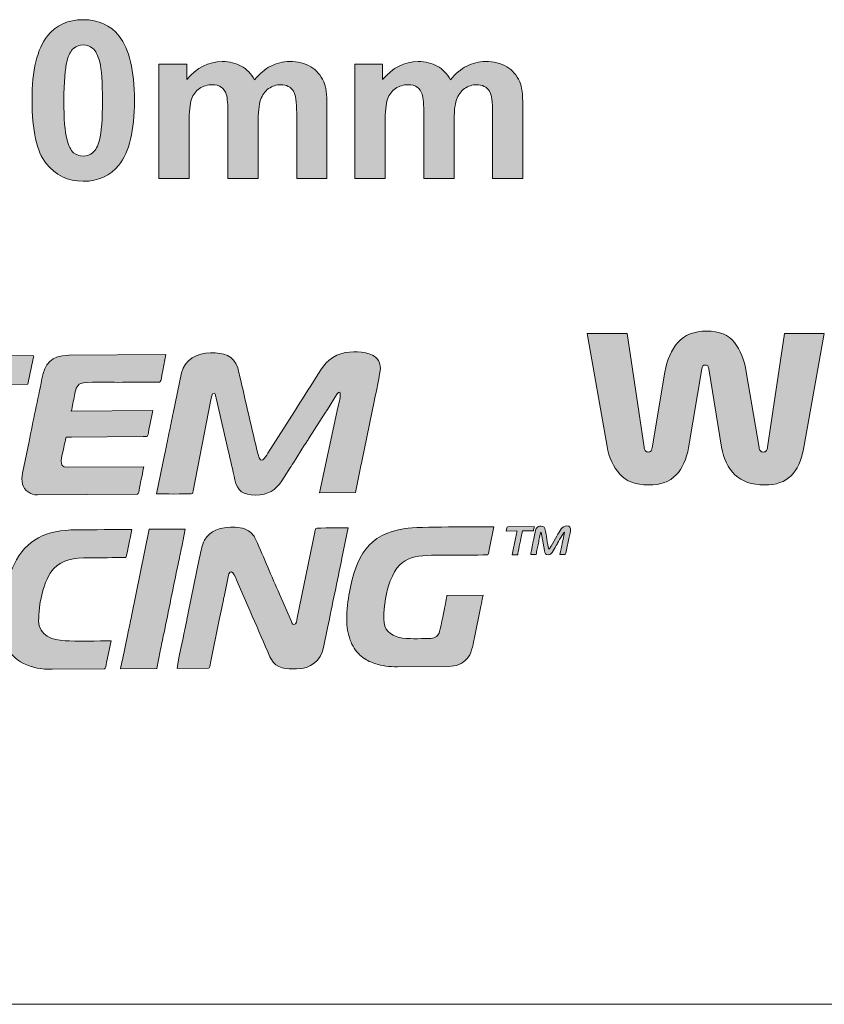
# Model space of a CAD drawing. Header units: millimetres. Extents: x 7 to 595, y -296 to -6.
# Tile 8 of 131: x 128 to 144, y -261 to -242. Entities that reach past the tile are written whole.
import ezdxf

# ---------------------------------------------------------------- set-up
doc = ezdxf.new("R2010")
doc.units = ezdxf.units.MM
doc.header["$MEASUREMENT"] = 0
doc.layers.add('Layer 1', color=7, linetype='Continuous', lineweight=0)

# ---------------------------------------------------------------- blocks, each defined once
blk = doc.blocks.new('Block_43')
at = {"layer": 'Layer 1', "color": 240, "lineweight": 0, "true_color": 0xed2224}
blk.add_open_spline([(188.435, -260.816), (188.435, -260.816), (115.738, -260.816), (115.738, -260.816)], degree=3, dxfattribs=at)
blk = doc.blocks.new('Block_42')
at = {"layer": 'Layer 1', "true_color": 0x010101, "transparency": 33554687}
h = blk.add_hatch(color=18, dxfattribs=at)
edge = h.paths.add_edge_path()
edge.add_spline(control_points=[(129.31, -242.387), (129.241, -242.387), (129.179, -242.41), (129.125, -242.455), (129.071, -242.5), (129.028, -242.58), (128.999, -242.696), (128.959, -242.847), (128.939, -243.101), (128.939, -243.457), (128.939, -243.814), (128.957, -244.059), (128.992, -244.192), (129.028, -244.326), (129.072, -244.414), (129.126, -244.459), (129.179, -244.503), (129.241, -244.525), (129.31, -244.525), (129.379, -244.525), (129.441, -244.503), (129.496, -244.457), (129.549, -244.413), (129.592, -244.333), (129.621, -244.216), (129.661, -244.067), (129.68, -243.814), (129.68, -243.457), (129.68, -243.101), (129.663, -242.856), (129.627, -242.723), (129.592, -242.589), (129.548, -242.5), (129.494, -242.455), (129.441, -242.41), (129.379, -242.387), (129.31, -242.387)], knot_values=[0, 0, 0, 0, 1, 1, 1, 2, 2, 2, 3, 3, 3, 4, 4, 4, 5, 5, 5, 6, 6, 6, 7, 7, 7, 8, 8, 8, 9, 9, 9, 10, 10, 10, 11, 11, 11, 12, 12, 12, 12], degree=3, periodic=0)
edge = h.paths.add_edge_path()
edge.add_spline(control_points=[(129.31, -241.905), (129.603, -241.905), (129.833, -242.01), (129.999, -242.22), (130.195, -242.469), (130.294, -242.881), (130.294, -243.457), (130.294, -244.032), (130.195, -244.445), (129.996, -244.697), (129.832, -244.904), (129.603, -245.008), (129.31, -245.008), (129.015, -245.008), (128.777, -244.894), (128.597, -244.667), (128.416, -244.44), (128.326, -244.034), (128.326, -243.451), (128.326, -242.879), (128.425, -242.467), (128.623, -242.216), (128.788, -242.008), (129.016, -241.905), (129.31, -241.905), (129.31, -241.905), (129.31, -241.905), (129.31, -241.905)], knot_values=[0, 0, 0, 0, 1, 1, 1, 2, 2, 2, 3, 3, 3, 4, 4, 4, 5, 5, 5, 6, 6, 6, 7, 7, 7, 8, 8, 8, 9, 9, 9, 9], degree=3, periodic=0)
h = blk.add_hatch(color=18, dxfattribs=at)
edge = h.paths.add_edge_path()
edge.add_spline(control_points=[(130.765, -242.756), (130.765, -242.756), (131.298, -242.756), (131.298, -242.756), (131.298, -242.756), (131.298, -243.056), (131.298, -243.056), (131.489, -242.825), (131.717, -242.709), (131.982, -242.709), (132.122, -242.709), (132.244, -242.738), (132.347, -242.796), (132.451, -242.854), (132.536, -242.941), (132.601, -243.058), (132.698, -242.941), (132.802, -242.854), (132.914, -242.796), (133.025, -242.738), (133.145, -242.709), (133.272, -242.709), (133.432, -242.709), (133.569, -242.742), (133.681, -242.807), (133.792, -242.873), (133.875, -242.969), (133.931, -243.096), (133.971, -243.189), (133.991, -243.341), (133.991, -243.55), (133.991, -243.55), (133.991, -244.953), (133.991, -244.953), (133.991, -244.953), (133.411, -244.953), (133.411, -244.953), (133.411, -244.953), (133.411, -243.699), (133.411, -243.699), (133.411, -243.481), (133.391, -243.341), (133.351, -243.278), (133.297, -243.195), (133.214, -243.154), (133.102, -243.154), (133.021, -243.154), (132.944, -243.178), (132.872, -243.228), (132.801, -243.278), (132.749, -243.35), (132.717, -243.446), (132.685, -243.542), (132.67, -243.693), (132.67, -243.899), (132.67, -243.899), (132.67, -244.953), (132.67, -244.953), (132.67, -244.953), (132.09, -244.953), (132.09, -244.953), (132.09, -244.953), (132.09, -243.75), (132.09, -243.75), (132.09, -243.537), (132.079, -243.399), (132.059, -243.338), (132.038, -243.276), (132.007, -243.229), (131.963, -243.199), (131.92, -243.168), (131.86, -243.154), (131.786, -243.154), (131.697, -243.154), (131.616, -243.178), (131.545, -243.226), (131.473, -243.274), (131.422, -243.343), (131.391, -243.434), (131.36, -243.525), (131.345, -243.676), (131.345, -243.887), (131.345, -243.887), (131.345, -244.953), (131.345, -244.953), (131.345, -244.953), (130.765, -244.953), (130.765, -244.953), (130.765, -244.953), (130.765, -242.756), (130.765, -242.756)], knot_values=[0, 0, 0, 0, 1, 1, 1, 2, 2, 2, 3, 3, 3, 4, 4, 4, 5, 5, 5, 6, 6, 6, 7, 7, 7, 8, 8, 8, 9, 9, 9, 10, 10, 10, 11, 11, 11, 12, 12, 12, 13, 13, 13, 14, 14, 14, 15, 15, 15, 16, 16, 16, 17, 17, 17, 18, 18, 18, 19, 19, 19, 20, 20, 20, 21, 21, 21, 22, 22, 22, 23, 23, 23, 24, 24, 24, 25, 25, 25, 26, 26, 26, 27, 27, 27, 28, 28, 28, 29, 29, 29, 30, 30, 30, 30], degree=3, periodic=0)
h = blk.add_hatch(color=18, dxfattribs=at)
edge = h.paths.add_edge_path()
edge.add_spline(control_points=[(134.529, -242.756), (134.529, -242.756), (135.062, -242.756), (135.062, -242.756), (135.062, -242.756), (135.062, -243.056), (135.062, -243.056), (135.254, -242.825), (135.481, -242.709), (135.746, -242.709), (135.886, -242.709), (136.008, -242.738), (136.111, -242.796), (136.215, -242.854), (136.3, -242.941), (136.365, -243.058), (136.462, -242.941), (136.566, -242.854), (136.678, -242.796), (136.789, -242.738), (136.909, -242.709), (137.036, -242.709), (137.197, -242.709), (137.333, -242.742), (137.445, -242.807), (137.556, -242.873), (137.64, -242.969), (137.695, -243.096), (137.735, -243.189), (137.755, -243.341), (137.755, -243.55), (137.755, -243.55), (137.755, -244.953), (137.755, -244.953), (137.755, -244.953), (137.175, -244.953), (137.175, -244.953), (137.175, -244.953), (137.175, -243.699), (137.175, -243.699), (137.175, -243.481), (137.155, -243.341), (137.115, -243.278), (137.061, -243.195), (136.978, -243.154), (136.866, -243.154), (136.785, -243.154), (136.708, -243.178), (136.636, -243.228), (136.565, -243.278), (136.513, -243.35), (136.481, -243.446), (136.449, -243.542), (136.434, -243.693), (136.434, -243.899), (136.434, -243.899), (136.434, -244.953), (136.434, -244.953), (136.434, -244.953), (135.854, -244.953), (135.854, -244.953), (135.854, -244.953), (135.854, -243.75), (135.854, -243.75), (135.854, -243.537), (135.843, -243.399), (135.823, -243.338), (135.802, -243.276), (135.771, -243.229), (135.727, -243.199), (135.684, -243.168), (135.625, -243.154), (135.55, -243.154), (135.461, -243.154), (135.381, -243.178), (135.309, -243.226), (135.237, -243.274), (135.186, -243.343), (135.155, -243.434), (135.124, -243.525), (135.109, -243.676), (135.109, -243.887), (135.109, -243.887), (135.109, -244.953), (135.109, -244.953), (135.109, -244.953), (134.529, -244.953), (134.529, -244.953), (134.529, -244.953), (134.529, -242.756), (134.529, -242.756)], knot_values=[0, 0, 0, 0, 1, 1, 1, 2, 2, 2, 3, 3, 3, 4, 4, 4, 5, 5, 5, 6, 6, 6, 7, 7, 7, 8, 8, 8, 9, 9, 9, 10, 10, 10, 11, 11, 11, 12, 12, 12, 13, 13, 13, 14, 14, 14, 15, 15, 15, 16, 16, 16, 17, 17, 17, 18, 18, 18, 19, 19, 19, 20, 20, 20, 21, 21, 21, 22, 22, 22, 23, 23, 23, 24, 24, 24, 25, 25, 25, 26, 26, 26, 27, 27, 27, 28, 28, 28, 29, 29, 29, 30, 30, 30, 30], degree=3, periodic=0)
h = blk.add_hatch(color=18, dxfattribs=at)
edge = h.paths.add_edge_path()
edge.add_spline(control_points=[(139.757, -247.932), (139.757, -247.932), (140.086, -250.117), (140.086, -250.117), (140.088, -250.143), (140.096, -250.165), (140.109, -250.182), (140.121, -250.2), (140.141, -250.209), (140.166, -250.209), (140.189, -250.209), (140.206, -250.201), (140.218, -250.184), (140.229, -250.168), (140.236, -250.148), (140.239, -250.125), (140.239, -250.125), (140.484, -248.674), (140.484, -248.674), (140.525, -248.437), (140.608, -248.246), (140.735, -248.102), (140.861, -247.958), (141.045, -247.886), (141.288, -247.886), (141.533, -247.886), (141.711, -247.959), (141.821, -248.104), (141.933, -248.25), (142.009, -248.438), (142.049, -248.671), (142.049, -248.671), (142.294, -250.121), (142.294, -250.121), (142.299, -250.149), (142.308, -250.171), (142.321, -250.186), (142.334, -250.202), (142.35, -250.209), (142.371, -250.209), (142.404, -250.209), (142.426, -250.2), (142.438, -250.182), (142.449, -250.165), (142.456, -250.142), (142.459, -250.114), (142.459, -250.114), (142.78, -247.932), (142.78, -247.932), (142.78, -247.932), (143.546, -247.932), (143.546, -247.932), (143.546, -247.932), (143.148, -250.152), (143.148, -250.152), (143.107, -250.376), (143.027, -250.547), (142.909, -250.665), (142.79, -250.782), (142.621, -250.841), (142.401, -250.841), (142.156, -250.841), (141.966, -250.776), (141.831, -250.646), (141.696, -250.515), (141.61, -250.339), (141.575, -250.117), (141.575, -250.117), (141.326, -248.609), (141.326, -248.609), (141.323, -248.586), (141.317, -248.569), (141.307, -248.556), (141.296, -248.543), (141.281, -248.537), (141.261, -248.537), (141.24, -248.537), (141.225, -248.543), (141.215, -248.556), (141.205, -248.569), (141.198, -248.586), (141.196, -248.609), (141.196, -248.609), (140.939, -250.125), (140.939, -250.125), (140.901, -250.347), (140.821, -250.522), (140.7, -250.649), (140.579, -250.777), (140.402, -250.841), (140.17, -250.841), (139.925, -250.841), (139.741, -250.771), (139.617, -250.632), (139.493, -250.493), (139.412, -250.316), (139.374, -250.102), (139.374, -250.102), (138.991, -247.932), (138.991, -247.932), (138.991, -247.932), (139.757, -247.932), (139.757, -247.932)], knot_values=[0, 0, 0, 0, 1, 1, 1, 2, 2, 2, 3, 3, 3, 4, 4, 4, 5, 5, 5, 6, 6, 6, 7, 7, 7, 8, 8, 8, 9, 9, 9, 10, 10, 10, 11, 11, 11, 12, 12, 12, 13, 13, 13, 14, 14, 14, 15, 15, 15, 16, 16, 16, 17, 17, 17, 18, 18, 18, 19, 19, 19, 20, 20, 20, 21, 21, 21, 22, 22, 22, 23, 23, 23, 24, 24, 24, 25, 25, 25, 26, 26, 26, 27, 27, 27, 28, 28, 28, 29, 29, 29, 30, 30, 30, 31, 31, 31, 32, 32, 32, 33, 33, 33, 34, 34, 34, 34], degree=3, periodic=0)
at = {"layer": 'Layer 1'}
for points, knots in [([(129.31, -241.905), (129.603, -241.905), (129.833, -242.01), (129.999, -242.22), (130.195, -242.469), (130.294, -242.881), (130.294, -243.457), (130.294, -244.032), (130.195, -244.445), (129.996, -244.697), (129.832, -244.904), (129.603, -245.008), (129.31, -245.008), (129.015, -245.008), (128.777, -244.894), (128.597, -244.667), (128.416, -244.44), (128.326, -244.034), (128.326, -243.451), (128.326, -242.879), (128.425, -242.467), (128.623, -242.216), (128.788, -242.008), (129.016, -241.905), (129.31, -241.905), (129.31, -241.905), (129.31, -241.905), (129.31, -241.905)], [0, 0, 0, 0, 1, 1, 1, 2, 2, 2, 3, 3, 3, 4, 4, 4, 5, 5, 5, 6, 6, 6, 7, 7, 7, 8, 8, 8, 9, 9, 9, 9]), ([(129.31, -242.387), (129.241, -242.387), (129.179, -242.41), (129.125, -242.455), (129.071, -242.5), (129.028, -242.58), (128.999, -242.696), (128.959, -242.847), (128.939, -243.101), (128.939, -243.457), (128.939, -243.814), (128.957, -244.059), (128.992, -244.192), (129.028, -244.326), (129.072, -244.414), (129.126, -244.459), (129.179, -244.503), (129.241, -244.525), (129.31, -244.525), (129.379, -244.525), (129.441, -244.503), (129.496, -244.457), (129.549, -244.413), (129.592, -244.333), (129.621, -244.216), (129.661, -244.067), (129.68, -243.814), (129.68, -243.457), (129.68, -243.101), (129.663, -242.856), (129.627, -242.723), (129.592, -242.589), (129.548, -242.5), (129.494, -242.455), (129.441, -242.41), (129.379, -242.387), (129.31, -242.387)], [0, 0, 0, 0, 1, 1, 1, 2, 2, 2, 3, 3, 3, 4, 4, 4, 5, 5, 5, 6, 6, 6, 7, 7, 7, 8, 8, 8, 9, 9, 9, 10, 10, 10, 11, 11, 11, 12, 12, 12, 12]), ([(130.765, -242.756), (130.765, -242.756), (131.298, -242.756), (131.298, -242.756), (131.298, -242.756), (131.298, -243.056), (131.298, -243.056), (131.489, -242.825), (131.717, -242.709), (131.982, -242.709), (132.122, -242.709), (132.244, -242.738), (132.347, -242.796), (132.451, -242.854), (132.536, -242.941), (132.601, -243.058), (132.698, -242.941), (132.802, -242.854), (132.914, -242.796), (133.025, -242.738), (133.145, -242.709), (133.272, -242.709), (133.432, -242.709), (133.569, -242.742), (133.681, -242.807), (133.792, -242.873), (133.875, -242.969), (133.931, -243.096), (133.971, -243.189), (133.991, -243.341), (133.991, -243.55), (133.991, -243.55), (133.991, -244.953), (133.991, -244.953), (133.991, -244.953), (133.411, -244.953), (133.411, -244.953), (133.411, -244.953), (133.411, -243.699), (133.411, -243.699), (133.411, -243.481), (133.391, -243.341), (133.351, -243.278), (133.297, -243.195), (133.214, -243.154), (133.102, -243.154), (133.021, -243.154), (132.944, -243.178), (132.872, -243.228), (132.801, -243.278), (132.749, -243.35), (132.717, -243.446), (132.685, -243.542), (132.67, -243.693), (132.67, -243.899), (132.67, -243.899), (132.67, -244.953), (132.67, -244.953), (132.67, -244.953), (132.09, -244.953), (132.09, -244.953), (132.09, -244.953), (132.09, -243.75), (132.09, -243.75), (132.09, -243.537), (132.079, -243.399), (132.059, -243.338), (132.038, -243.276), (132.007, -243.229), (131.963, -243.199), (131.92, -243.168), (131.86, -243.154), (131.786, -243.154), (131.697, -243.154), (131.616, -243.178), (131.545, -243.226), (131.473, -243.274), (131.422, -243.343), (131.391, -243.434), (131.36, -243.525), (131.345, -243.676), (131.345, -243.887), (131.345, -243.887), (131.345, -244.953), (131.345, -244.953), (131.345, -244.953), (130.765, -244.953), (130.765, -244.953), (130.765, -244.953), (130.765, -242.756), (130.765, -242.756)], [0, 0, 0, 0, 1, 1, 1, 2, 2, 2, 3, 3, 3, 4, 4, 4, 5, 5, 5, 6, 6, 6, 7, 7, 7, 8, 8, 8, 9, 9, 9, 10, 10, 10, 11, 11, 11, 12, 12, 12, 13, 13, 13, 14, 14, 14, 15, 15, 15, 16, 16, 16, 17, 17, 17, 18, 18, 18, 19, 19, 19, 20, 20, 20, 21, 21, 21, 22, 22, 22, 23, 23, 23, 24, 24, 24, 25, 25, 25, 26, 26, 26, 27, 27, 27, 28, 28, 28, 29, 29, 29, 30, 30, 30, 30]), ([(134.529, -242.756), (134.529, -242.756), (135.062, -242.756), (135.062, -242.756), (135.062, -242.756), (135.062, -243.056), (135.062, -243.056), (135.254, -242.825), (135.481, -242.709), (135.746, -242.709), (135.886, -242.709), (136.008, -242.738), (136.111, -242.796), (136.215, -242.854), (136.3, -242.941), (136.365, -243.058), (136.462, -242.941), (136.566, -242.854), (136.678, -242.796), (136.789, -242.738), (136.909, -242.709), (137.036, -242.709), (137.197, -242.709), (137.333, -242.742), (137.445, -242.807), (137.556, -242.873), (137.64, -242.969), (137.695, -243.096), (137.735, -243.189), (137.755, -243.341), (137.755, -243.55), (137.755, -243.55), (137.755, -244.953), (137.755, -244.953), (137.755, -244.953), (137.175, -244.953), (137.175, -244.953), (137.175, -244.953), (137.175, -243.699), (137.175, -243.699), (137.175, -243.481), (137.155, -243.341), (137.115, -243.278), (137.061, -243.195), (136.978, -243.154), (136.866, -243.154), (136.785, -243.154), (136.708, -243.178), (136.636, -243.228), (136.565, -243.278), (136.513, -243.35), (136.481, -243.446), (136.449, -243.542), (136.434, -243.693), (136.434, -243.899), (136.434, -243.899), (136.434, -244.953), (136.434, -244.953), (136.434, -244.953), (135.854, -244.953), (135.854, -244.953), (135.854, -244.953), (135.854, -243.75), (135.854, -243.75), (135.854, -243.537), (135.843, -243.399), (135.823, -243.338), (135.802, -243.276), (135.771, -243.229), (135.727, -243.199), (135.684, -243.168), (135.625, -243.154), (135.55, -243.154), (135.461, -243.154), (135.381, -243.178), (135.309, -243.226), (135.237, -243.274), (135.186, -243.343), (135.155, -243.434), (135.124, -243.525), (135.109, -243.676), (135.109, -243.887), (135.109, -243.887), (135.109, -244.953), (135.109, -244.953), (135.109, -244.953), (134.529, -244.953), (134.529, -244.953), (134.529, -244.953), (134.529, -242.756), (134.529, -242.756)], [0, 0, 0, 0, 1, 1, 1, 2, 2, 2, 3, 3, 3, 4, 4, 4, 5, 5, 5, 6, 6, 6, 7, 7, 7, 8, 8, 8, 9, 9, 9, 10, 10, 10, 11, 11, 11, 12, 12, 12, 13, 13, 13, 14, 14, 14, 15, 15, 15, 16, 16, 16, 17, 17, 17, 18, 18, 18, 19, 19, 19, 20, 20, 20, 21, 21, 21, 22, 22, 22, 23, 23, 23, 24, 24, 24, 25, 25, 25, 26, 26, 26, 27, 27, 27, 28, 28, 28, 29, 29, 29, 30, 30, 30, 30]), ([(139.757, -247.932), (139.757, -247.932), (140.086, -250.117), (140.086, -250.117), (140.088, -250.143), (140.096, -250.165), (140.109, -250.182), (140.121, -250.2), (140.141, -250.209), (140.166, -250.209), (140.189, -250.209), (140.206, -250.201), (140.218, -250.184), (140.229, -250.168), (140.236, -250.148), (140.239, -250.125), (140.239, -250.125), (140.484, -248.674), (140.484, -248.674), (140.525, -248.437), (140.608, -248.246), (140.735, -248.102), (140.861, -247.958), (141.045, -247.886), (141.288, -247.886), (141.533, -247.886), (141.711, -247.959), (141.821, -248.104), (141.933, -248.25), (142.009, -248.438), (142.049, -248.671), (142.049, -248.671), (142.294, -250.121), (142.294, -250.121), (142.299, -250.149), (142.308, -250.171), (142.321, -250.186), (142.334, -250.202), (142.35, -250.209), (142.371, -250.209), (142.404, -250.209), (142.426, -250.2), (142.438, -250.182), (142.449, -250.165), (142.456, -250.142), (142.459, -250.114), (142.459, -250.114), (142.78, -247.932), (142.78, -247.932), (142.78, -247.932), (143.546, -247.932), (143.546, -247.932), (143.546, -247.932), (143.148, -250.152), (143.148, -250.152), (143.107, -250.376), (143.027, -250.547), (142.909, -250.665), (142.79, -250.782), (142.621, -250.841), (142.401, -250.841), (142.156, -250.841), (141.966, -250.776), (141.831, -250.646), (141.696, -250.515), (141.61, -250.339), (141.575, -250.117), (141.575, -250.117), (141.326, -248.609), (141.326, -248.609), (141.323, -248.586), (141.317, -248.569), (141.307, -248.556), (141.296, -248.543), (141.281, -248.537), (141.261, -248.537), (141.24, -248.537), (141.225, -248.543), (141.215, -248.556), (141.205, -248.569), (141.198, -248.586), (141.196, -248.609), (141.196, -248.609), (140.939, -250.125), (140.939, -250.125), (140.901, -250.347), (140.821, -250.522), (140.7, -250.649), (140.579, -250.777), (140.402, -250.841), (140.17, -250.841), (139.925, -250.841), (139.741, -250.771), (139.617, -250.632), (139.493, -250.493), (139.412, -250.316), (139.374, -250.102), (139.374, -250.102), (138.991, -247.932), (138.991, -247.932), (138.991, -247.932), (139.757, -247.932), (139.757, -247.932)], [0, 0, 0, 0, 1, 1, 1, 2, 2, 2, 3, 3, 3, 4, 4, 4, 5, 5, 5, 6, 6, 6, 7, 7, 7, 8, 8, 8, 9, 9, 9, 10, 10, 10, 11, 11, 11, 12, 12, 12, 13, 13, 13, 14, 14, 14, 15, 15, 15, 16, 16, 16, 17, 17, 17, 18, 18, 18, 19, 19, 19, 20, 20, 20, 21, 21, 21, 22, 22, 22, 23, 23, 23, 24, 24, 24, 25, 25, 25, 26, 26, 26, 27, 27, 27, 28, 28, 28, 29, 29, 29, 30, 30, 30, 31, 31, 31, 32, 32, 32, 33, 33, 33, 34, 34, 34, 34])]:
    blk.add_open_spline(points, degree=3, knots=knots, dxfattribs=at)
blk.add_blockref('Block_43', (0, 0), dxfattribs=at)
blk = doc.blocks.new('Block_46')
at = {"layer": 'Layer 1', "true_color": 0x100d12, "transparency": 33554687}
h = blk.add_hatch(color=188, dxfattribs=at)
edge = h.paths.add_edge_path()
edge.add_spline(control_points=[(130.717, -251.014), (130.859, -251.013), (131.25, -251.018), (131.381, -251.01), (131.425, -251.008), (131.414, -250.996), (131.421, -250.953), (131.421, -250.953), (131.761, -249.209), (131.761, -249.209), (131.769, -249.167), (131.78, -249.078), (131.823, -249.077), (131.847, -249.077), (131.848, -249.105), (131.854, -249.13), (131.859, -249.156), (131.862, -249.172), (131.868, -249.199), (131.868, -249.199), (132.095, -250.18), (132.095, -250.18), (132.136, -250.364), (132.183, -250.55), (132.223, -250.74), (132.268, -250.961), (132.386, -251.037), (132.618, -251.035), (132.871, -251.033), (133.003, -250.941), (133.128, -250.762), (133.128, -250.762), (133.215, -250.621), (133.215, -250.621), (133.229, -250.595), (133.243, -250.576), (133.258, -250.553), (133.288, -250.508), (133.316, -250.46), (133.347, -250.414), (133.347, -250.414), (133.564, -250.073), (133.564, -250.073), (133.58, -250.049), (133.592, -250.03), (133.608, -250.006), (133.624, -249.982), (133.634, -249.963), (133.65, -249.938), (133.65, -249.938), (133.957, -249.458), (133.957, -249.458), (133.972, -249.432), (133.983, -249.416), (134, -249.391), (134, -249.391), (134.176, -249.112), (134.176, -249.112), (134.193, -249.084), (134.202, -249.061), (134.242, -249.06), (134.263, -249.146), (134.226, -249.235), (134.202, -249.35), (134.202, -249.35), (133.849, -250.992), (133.849, -250.992), (133.849, -250.992), (134.54, -250.986), (134.54, -250.986), (134.54, -250.986), (134.63, -250.54), (134.63, -250.54), (134.642, -250.487), (134.65, -250.443), (134.66, -250.392), (134.66, -250.392), (134.905, -249.205), (134.905, -249.205), (134.921, -249.128), (135.021, -248.671), (135.02, -248.605), (135.019, -248.477), (134.966, -248.401), (134.866, -248.35), (134.709, -248.27), (134.455, -248.265), (134.28, -248.314), (133.999, -248.393), (133.915, -248.574), (133.784, -248.773), (133.645, -248.984), (133.507, -249.218), (133.368, -249.427), (133.368, -249.427), (132.856, -250.233), (132.856, -250.233), (132.804, -250.315), (132.723, -250.471), (132.669, -250.259), (132.545, -249.766), (132.433, -249.238), (132.313, -248.741), (132.3, -248.689), (132.291, -248.635), (132.277, -248.589), (132.203, -248.354), (132.008, -248.302), (131.755, -248.304), (131.492, -248.305), (131.263, -248.432), (131.198, -248.688), (131.198, -248.688), (131.037, -249.463), (131.037, -249.463), (131.008, -249.591), (130.987, -249.723), (130.957, -249.851), (130.943, -249.914), (130.93, -249.983), (130.918, -250.046), (130.905, -250.111), (130.89, -250.175), (130.878, -250.239), (130.878, -250.239), (130.717, -251.014), (130.717, -251.014)], knot_values=[0, 0, 0, 0, 1, 1, 1, 2, 2, 2, 3, 3, 3, 4, 4, 4, 5, 5, 5, 6, 6, 6, 7, 7, 7, 8, 8, 8, 9, 9, 9, 10, 10, 10, 11, 11, 11, 12, 12, 12, 13, 13, 13, 14, 14, 14, 15, 15, 15, 16, 16, 16, 17, 17, 17, 18, 18, 18, 19, 19, 19, 20, 20, 20, 21, 21, 21, 22, 22, 22, 23, 23, 23, 24, 24, 24, 25, 25, 25, 26, 26, 26, 27, 27, 27, 28, 28, 28, 29, 29, 29, 30, 30, 30, 31, 31, 31, 32, 32, 32, 33, 33, 33, 34, 34, 34, 35, 35, 35, 36, 36, 36, 37, 37, 37, 38, 38, 38, 39, 39, 39, 40, 40, 40, 41, 41, 41, 42, 42, 42, 42], degree=3, periodic=0)
h = blk.add_hatch(color=188, dxfattribs=at)
edge = h.paths.add_edge_path()
edge.add_spline(control_points=[(125.558, -248.922), (125.558, -248.922), (126.554, -248.915), (126.554, -248.915), (126.553, -248.941), (126.546, -248.96), (126.542, -248.979), (126.473, -249.31), (126.41, -249.654), (126.337, -249.979), (126.317, -250.068), (126.301, -250.152), (126.284, -250.242), (126.284, -250.242), (126.12, -251.048), (126.12, -251.048), (126.12, -251.048), (126.811, -251.043), (126.811, -251.043), (126.811, -251.043), (127.192, -249.181), (127.192, -249.181), (127.202, -249.129), (127.244, -248.948), (127.245, -248.91), (127.245, -248.91), (128.247, -248.903), (128.247, -248.903), (128.247, -248.903), (128.349, -248.413), (128.349, -248.413), (128.354, -248.39), (128.373, -248.356), (128.34, -248.356), (128.34, -248.356), (125.685, -248.375), (125.685, -248.375), (125.661, -248.376), (125.662, -248.404), (125.657, -248.429), (125.657, -248.429), (125.613, -248.64), (125.613, -248.64), (125.603, -248.689), (125.594, -248.732), (125.585, -248.778), (125.577, -248.819), (125.559, -248.881), (125.558, -248.922)], knot_values=[0, 0, 0, 0, 1, 1, 1, 2, 2, 2, 3, 3, 3, 4, 4, 4, 5, 5, 5, 6, 6, 6, 7, 7, 7, 8, 8, 8, 9, 9, 9, 10, 10, 10, 11, 11, 11, 12, 12, 12, 13, 13, 13, 14, 14, 14, 15, 15, 15, 16, 16, 16, 16], degree=3, periodic=0)
h = blk.add_hatch(color=188, dxfattribs=at)
edge = h.paths.add_edge_path()
edge.add_spline(control_points=[(128.429, -251.031), (128.429, -251.031), (130.351, -251.017), (130.351, -251.017), (130.377, -251.017), (130.381, -250.951), (130.391, -250.899), (130.4, -250.85), (130.409, -250.809), (130.418, -250.761), (130.428, -250.711), (130.471, -250.527), (130.471, -250.491), (130.471, -250.491), (128.999, -250.501), (128.999, -250.501), (128.816, -250.503), (128.903, -250.303), (128.938, -250.119), (128.947, -250.067), (128.959, -250.026), (128.968, -249.977), (128.979, -249.91), (128.959, -249.921), (129.084, -249.92), (129.084, -249.92), (130.46, -249.91), (130.46, -249.91), (130.577, -249.91), (130.533, -249.942), (130.59, -249.695), (130.59, -249.695), (130.65, -249.411), (130.65, -249.411), (130.65, -249.411), (129.081, -249.422), (129.081, -249.422), (129.092, -249.398), (129.103, -249.311), (129.111, -249.274), (129.123, -249.222), (129.131, -249.176), (129.141, -249.125), (129.161, -249.021), (129.173, -248.928), (129.266, -248.891), (129.351, -248.857), (129.834, -248.871), (129.975, -248.87), (130.217, -248.868), (130.459, -248.866), (130.701, -248.864), (130.81, -248.864), (130.786, -248.916), (130.839, -248.643), (130.839, -248.643), (130.898, -248.337), (130.898, -248.337), (130.898, -248.337), (129.031, -248.351), (129.031, -248.351), (128.69, -248.354), (128.57, -248.518), (128.516, -248.804), (128.439, -249.201), (128.345, -249.613), (128.268, -250.008), (128.268, -250.008), (128.145, -250.614), (128.145, -250.614), (128.131, -250.687), (128.125, -250.756), (128.143, -250.826), (128.176, -250.952), (128.299, -251.032), (128.429, -251.031)], knot_values=[0, 0, 0, 0, 1, 1, 1, 2, 2, 2, 3, 3, 3, 4, 4, 4, 5, 5, 5, 6, 6, 6, 7, 7, 7, 8, 8, 8, 9, 9, 9, 10, 10, 10, 11, 11, 11, 12, 12, 12, 13, 13, 13, 14, 14, 14, 15, 15, 15, 16, 16, 16, 17, 17, 17, 18, 18, 18, 19, 19, 19, 20, 20, 20, 21, 21, 21, 22, 22, 22, 23, 23, 23, 24, 24, 24, 25, 25, 25, 25], degree=3, periodic=0)
h = blk.add_hatch(color=188, dxfattribs=at)
edge = h.paths.add_edge_path()
edge.add_spline(control_points=[(127.741, -253.463), (127.742, -253.618), (127.768, -253.749), (127.809, -253.867), (127.942, -254.249), (128.32, -254.385), (128.716, -254.382), (128.716, -254.382), (129.718, -254.375), (129.718, -254.375), (129.744, -254.374), (129.749, -254.304), (129.759, -254.25), (129.759, -254.25), (129.846, -253.834), (129.846, -253.834), (129.627, -253.836), (129.149, -253.847), (128.961, -253.834), (128.715, -253.816), (128.455, -253.741), (128.453, -253.45), (128.451, -253.166), (128.543, -252.652), (128.745, -252.448), (128.915, -252.276), (129.123, -252.243), (129.426, -252.24), (129.661, -252.239), (129.896, -252.237), (130.131, -252.235), (130.144, -252.207), (130.203, -251.891), (130.217, -251.832), (130.217, -251.832), (130.245, -251.695), (130.245, -251.695), (129.89, -251.698), (129.535, -251.7), (129.18, -251.703), (128.592, -251.707), (128.216, -251.887), (127.98, -252.366), (127.893, -252.542), (127.831, -252.786), (127.792, -252.978), (127.763, -253.124), (127.74, -253.285), (127.741, -253.463)], knot_values=[0, 0, 0, 0, 1, 1, 1, 2, 2, 2, 3, 3, 3, 4, 4, 4, 5, 5, 5, 6, 6, 6, 7, 7, 7, 8, 8, 8, 9, 9, 9, 10, 10, 10, 11, 11, 11, 12, 12, 12, 13, 13, 13, 14, 14, 14, 15, 15, 15, 16, 16, 16, 16], degree=3, periodic=0)
h = blk.add_hatch(color=188, dxfattribs=at)
edge = h.paths.add_edge_path()
edge.add_spline(control_points=[(130.029, -254.372), (130.029, -254.372), (130.721, -254.367), (130.721, -254.367), (130.721, -254.367), (130.788, -254.035), (130.788, -254.035), (130.81, -253.925), (130.832, -253.813), (130.857, -253.699), (130.952, -253.256), (131.037, -252.806), (131.132, -252.363), (131.156, -252.249), (131.179, -252.138), (131.201, -252.027), (131.201, -252.027), (131.268, -251.688), (131.268, -251.688), (131.268, -251.688), (130.577, -251.693), (130.577, -251.693), (130.577, -251.693), (130.236, -253.361), (130.236, -253.361), (130.214, -253.472), (130.191, -253.583), (130.167, -253.698), (130.167, -253.698), (130.063, -254.2), (130.063, -254.2), (130.053, -254.251), (130.033, -254.321), (130.029, -254.372)], knot_values=[0, 0, 0, 0, 1, 1, 1, 2, 2, 2, 3, 3, 3, 4, 4, 4, 5, 5, 5, 6, 6, 6, 7, 7, 7, 8, 8, 8, 9, 9, 9, 10, 10, 10, 11, 11, 11, 11], degree=3, periodic=0)
h = blk.add_hatch(color=188, dxfattribs=at)
edge = h.paths.add_edge_path()
edge.add_spline(control_points=[(131.115, -254.364), (131.115, -254.364), (131.716, -254.36), (131.716, -254.36), (131.743, -254.36), (131.742, -254.314), (131.754, -254.26), (131.754, -254.26), (131.924, -253.433), (131.924, -253.433), (131.939, -253.355), (131.957, -253.278), (131.972, -253.198), (131.987, -253.122), (132.003, -253.04), (132.021, -252.959), (132.021, -252.959), (132.094, -252.605), (132.094, -252.605), (132.099, -252.582), (132.1, -252.569), (132.108, -252.55), (132.174, -252.413), (132.257, -252.669), (132.288, -252.742), (132.288, -252.742), (132.515, -253.264), (132.515, -253.264), (132.628, -253.515), (132.742, -253.795), (132.855, -254.047), (132.873, -254.089), (132.891, -254.135), (132.913, -254.176), (133.024, -254.38), (133.213, -254.377), (133.41, -254.375), (133.682, -254.373), (133.868, -254.216), (133.927, -253.965), (133.927, -253.965), (134.005, -253.582), (134.005, -253.582), (134.091, -253.139), (134.194, -252.69), (134.28, -252.247), (134.28, -252.247), (134.4, -251.665), (134.4, -251.665), (134.365, -251.665), (133.792, -251.661), (133.777, -251.676), (133.769, -251.684), (133.761, -251.736), (133.759, -251.747), (133.759, -251.747), (133.423, -253.393), (133.423, -253.393), (133.412, -253.448), (133.408, -253.518), (133.355, -253.519), (133.328, -253.519), (133.318, -253.484), (133.308, -253.462), (133.308, -253.462), (133.081, -252.94), (133.081, -252.94), (132.927, -252.596), (132.782, -252.239), (132.627, -251.897), (132.599, -251.834), (132.588, -251.812), (132.542, -251.767), (132.503, -251.727), (132.467, -251.706), (132.41, -251.686), (132.358, -251.667), (132.3, -251.653), (132.229, -251.653), (132.229, -251.653), (132.139, -251.654), (132.139, -251.654), (131.926, -251.666), (131.761, -251.701), (131.64, -251.903), (131.584, -251.996), (131.572, -252.114), (131.546, -252.236), (131.546, -252.236), (131.327, -253.298), (131.327, -253.298), (131.305, -253.415), (131.278, -253.535), (131.255, -253.652), (131.243, -253.713), (131.114, -254.308), (131.115, -254.364)], knot_values=[0, 0, 0, 0, 1, 1, 1, 2, 2, 2, 3, 3, 3, 4, 4, 4, 5, 5, 5, 6, 6, 6, 7, 7, 7, 8, 8, 8, 9, 9, 9, 10, 10, 10, 11, 11, 11, 12, 12, 12, 13, 13, 13, 14, 14, 14, 15, 15, 15, 16, 16, 16, 17, 17, 17, 18, 18, 18, 19, 19, 19, 20, 20, 20, 21, 21, 21, 22, 22, 22, 23, 23, 23, 24, 24, 24, 25, 25, 25, 26, 26, 26, 27, 27, 27, 28, 28, 28, 29, 29, 29, 30, 30, 30, 31, 31, 31, 32, 32, 32, 32], degree=3, periodic=0)
h = blk.add_hatch(color=188, dxfattribs=at)
edge = h.paths.add_edge_path()
edge.add_spline(control_points=[(134.371, -253.414), (134.371, -253.48), (134.38, -253.57), (134.39, -253.632), (134.402, -253.706), (134.416, -253.756), (134.439, -253.819), (134.476, -253.926), (134.544, -254.034), (134.626, -254.109), (134.64, -254.122), (134.643, -254.122), (134.657, -254.133), (134.673, -254.147), (134.672, -254.149), (134.691, -254.162), (134.778, -254.221), (134.831, -254.243), (134.929, -254.275), (135.046, -254.313), (135.189, -254.335), (135.345, -254.334), (135.345, -254.334), (136.32, -254.327), (136.32, -254.327), (136.479, -254.325), (136.587, -254.282), (136.684, -254.177), (136.762, -254.093), (136.794, -253.935), (136.819, -253.803), (136.819, -253.803), (136.95, -253.169), (136.95, -253.169), (136.956, -253.136), (136.963, -253.105), (136.971, -253.067), (136.977, -253.034), (136.984, -252.983), (136.995, -252.96), (136.995, -252.96), (136.296, -252.965), (136.296, -252.965), (136.297, -253), (136.26, -253.158), (136.25, -253.208), (136.235, -253.286), (136.166, -253.637), (136.145, -253.687), (136.113, -253.762), (136.052, -253.789), (135.95, -253.79), (135.585, -253.793), (135.086, -253.856), (135.083, -253.409), (135.081, -253.162), (135.133, -252.877), (135.209, -252.682), (135.415, -252.154), (135.729, -252.195), (136.298, -252.19), (136.56, -252.189), (136.823, -252.187), (137.086, -252.185), (137.096, -252.163), (137.109, -252.089), (137.115, -252.056), (137.115, -252.056), (137.199, -251.645), (137.199, -251.645), (136.899, -251.647), (135.746, -251.64), (135.498, -251.677), (134.768, -251.786), (134.557, -252.215), (134.425, -252.898), (134.396, -253.049), (134.37, -253.254), (134.371, -253.414)], knot_values=[0, 0, 0, 0, 1, 1, 1, 2, 2, 2, 3, 3, 3, 4, 4, 4, 5, 5, 5, 6, 6, 6, 7, 7, 7, 8, 8, 8, 9, 9, 9, 10, 10, 10, 11, 11, 11, 12, 12, 12, 13, 13, 13, 14, 14, 14, 15, 15, 15, 16, 16, 16, 17, 17, 17, 18, 18, 18, 19, 19, 19, 20, 20, 20, 21, 21, 21, 22, 22, 22, 23, 23, 23, 24, 24, 24, 25, 25, 25, 26, 26, 26, 26], degree=3, periodic=0)
h = blk.add_hatch(color=188, dxfattribs=at)
edge = h.paths.add_edge_path()
edge.add_spline(control_points=[(137.435, -251.726), (137.435, -251.726), (137.642, -251.724), (137.642, -251.724), (137.64, -251.761), (137.627, -251.8), (137.62, -251.839), (137.62, -251.839), (137.549, -252.181), (137.549, -252.181), (137.549, -252.181), (137.66, -252.181), (137.66, -252.181), (137.659, -252.143), (137.714, -251.899), (137.726, -251.841), (137.733, -251.803), (137.746, -251.765), (137.746, -251.724), (137.746, -251.724), (137.96, -251.722), (137.96, -251.722), (137.963, -251.693), (137.973, -251.671), (137.974, -251.639), (137.974, -251.639), (137.469, -251.643), (137.469, -251.643), (137.441, -251.643), (137.446, -251.679), (137.435, -251.726)], knot_values=[0, 0, 0, 0, 1, 1, 1, 2, 2, 2, 3, 3, 3, 4, 4, 4, 5, 5, 5, 6, 6, 6, 7, 7, 7, 8, 8, 8, 9, 9, 9, 10, 10, 10, 10], degree=3, periodic=0)
h = blk.add_hatch(color=188, dxfattribs=at)
edge = h.paths.add_edge_path()
edge.add_spline(control_points=[(137.908, -252.179), (137.908, -252.179), (138.012, -252.178), (138.012, -252.178), (138.015, -252.146), (138.026, -252.1), (138.033, -252.068), (138.04, -252.032), (138.047, -252), (138.055, -251.959), (138.062, -251.92), (138.07, -251.884), (138.077, -251.851), (138.087, -251.805), (138.085, -251.764), (138.106, -251.749), (138.106, -251.749), (138.17, -252.101), (138.17, -252.101), (138.181, -252.165), (138.189, -252.184), (138.247, -252.183), (138.314, -252.183), (138.368, -252.051), (138.413, -251.976), (138.434, -251.94), (138.535, -251.76), (138.555, -251.745), (138.555, -251.781), (138.523, -251.918), (138.514, -251.959), (138.498, -252.028), (138.484, -252.104), (138.468, -252.175), (138.468, -252.175), (138.572, -252.174), (138.572, -252.174), (138.582, -252.154), (138.594, -252.085), (138.6, -252.057), (138.608, -252.015), (138.617, -251.973), (138.625, -251.931), (138.655, -251.772), (138.722, -251.627), (138.603, -251.628), (138.501, -251.628), (138.473, -251.717), (138.408, -251.827), (138.408, -251.827), (138.298, -252.014), (138.298, -252.014), (138.286, -252.035), (138.277, -252.064), (138.253, -252.073), (138.226, -251.959), (138.209, -251.805), (138.185, -251.703), (138.182, -251.685), (138.175, -251.664), (138.165, -251.653), (138.144, -251.63), (138.028, -251.597), (138, -251.713), (137.986, -251.774), (137.908, -252.141), (137.908, -252.179)], knot_values=[0, 0, 0, 0, 1, 1, 1, 2, 2, 2, 3, 3, 3, 4, 4, 4, 5, 5, 5, 6, 6, 6, 7, 7, 7, 8, 8, 8, 9, 9, 9, 10, 10, 10, 11, 11, 11, 12, 12, 12, 13, 13, 13, 14, 14, 14, 15, 15, 15, 16, 16, 16, 17, 17, 17, 18, 18, 18, 19, 19, 19, 20, 20, 20, 21, 21, 21, 22, 22, 22, 22], degree=3, periodic=0)
at = {"layer": 'Layer 1'}
for points, knots in [([(130.717, -251.014), (130.859, -251.013), (131.25, -251.018), (131.381, -251.01), (131.425, -251.008), (131.414, -250.996), (131.421, -250.953), (131.421, -250.953), (131.761, -249.209), (131.761, -249.209), (131.769, -249.167), (131.78, -249.078), (131.823, -249.077), (131.847, -249.077), (131.848, -249.105), (131.854, -249.13), (131.859, -249.156), (131.862, -249.172), (131.868, -249.199), (131.868, -249.199), (132.095, -250.18), (132.095, -250.18), (132.136, -250.364), (132.183, -250.55), (132.223, -250.74), (132.268, -250.961), (132.386, -251.037), (132.618, -251.035), (132.871, -251.033), (133.003, -250.941), (133.128, -250.762), (133.128, -250.762), (133.215, -250.621), (133.215, -250.621), (133.229, -250.595), (133.243, -250.576), (133.258, -250.553), (133.288, -250.508), (133.316, -250.46), (133.347, -250.414), (133.347, -250.414), (133.564, -250.073), (133.564, -250.073), (133.58, -250.049), (133.592, -250.03), (133.608, -250.006), (133.624, -249.982), (133.634, -249.963), (133.65, -249.938), (133.65, -249.938), (133.957, -249.458), (133.957, -249.458), (133.972, -249.432), (133.983, -249.416), (134, -249.391), (134, -249.391), (134.176, -249.112), (134.176, -249.112), (134.193, -249.084), (134.202, -249.061), (134.242, -249.06), (134.263, -249.146), (134.226, -249.235), (134.202, -249.35), (134.202, -249.35), (133.849, -250.992), (133.849, -250.992), (133.849, -250.992), (134.54, -250.986), (134.54, -250.986), (134.54, -250.986), (134.63, -250.54), (134.63, -250.54), (134.642, -250.487), (134.65, -250.443), (134.66, -250.392), (134.66, -250.392), (134.905, -249.205), (134.905, -249.205), (134.921, -249.128), (135.021, -248.671), (135.02, -248.605), (135.019, -248.477), (134.966, -248.401), (134.866, -248.35), (134.709, -248.27), (134.455, -248.265), (134.28, -248.314), (133.999, -248.393), (133.915, -248.574), (133.784, -248.773), (133.645, -248.984), (133.507, -249.218), (133.368, -249.427), (133.368, -249.427), (132.856, -250.233), (132.856, -250.233), (132.804, -250.315), (132.723, -250.471), (132.669, -250.259), (132.545, -249.766), (132.433, -249.238), (132.313, -248.741), (132.3, -248.689), (132.291, -248.635), (132.277, -248.589), (132.203, -248.354), (132.008, -248.302), (131.755, -248.304), (131.492, -248.305), (131.263, -248.432), (131.198, -248.688), (131.198, -248.688), (131.037, -249.463), (131.037, -249.463), (131.008, -249.591), (130.987, -249.723), (130.957, -249.851), (130.943, -249.914), (130.93, -249.983), (130.918, -250.046), (130.905, -250.111), (130.89, -250.175), (130.878, -250.239), (130.878, -250.239), (130.717, -251.014), (130.717, -251.014)], [0, 0, 0, 0, 1, 1, 1, 2, 2, 2, 3, 3, 3, 4, 4, 4, 5, 5, 5, 6, 6, 6, 7, 7, 7, 8, 8, 8, 9, 9, 9, 10, 10, 10, 11, 11, 11, 12, 12, 12, 13, 13, 13, 14, 14, 14, 15, 15, 15, 16, 16, 16, 17, 17, 17, 18, 18, 18, 19, 19, 19, 20, 20, 20, 21, 21, 21, 22, 22, 22, 23, 23, 23, 24, 24, 24, 25, 25, 25, 26, 26, 26, 27, 27, 27, 28, 28, 28, 29, 29, 29, 30, 30, 30, 31, 31, 31, 32, 32, 32, 33, 33, 33, 34, 34, 34, 35, 35, 35, 36, 36, 36, 37, 37, 37, 38, 38, 38, 39, 39, 39, 40, 40, 40, 41, 41, 41, 42, 42, 42, 42]), ([(125.558, -248.922), (125.558, -248.922), (126.554, -248.915), (126.554, -248.915), (126.553, -248.941), (126.546, -248.96), (126.542, -248.979), (126.473, -249.31), (126.41, -249.654), (126.337, -249.979), (126.317, -250.068), (126.301, -250.152), (126.284, -250.242), (126.284, -250.242), (126.12, -251.048), (126.12, -251.048), (126.12, -251.048), (126.811, -251.043), (126.811, -251.043), (126.811, -251.043), (127.192, -249.181), (127.192, -249.181), (127.202, -249.129), (127.244, -248.948), (127.245, -248.91), (127.245, -248.91), (128.247, -248.903), (128.247, -248.903), (128.247, -248.903), (128.349, -248.413), (128.349, -248.413), (128.354, -248.39), (128.373, -248.356), (128.34, -248.356), (128.34, -248.356), (125.685, -248.375), (125.685, -248.375), (125.661, -248.376), (125.662, -248.404), (125.657, -248.429), (125.657, -248.429), (125.613, -248.64), (125.613, -248.64), (125.603, -248.689), (125.594, -248.732), (125.585, -248.778), (125.577, -248.819), (125.559, -248.881), (125.558, -248.922)], [0, 0, 0, 0, 1, 1, 1, 2, 2, 2, 3, 3, 3, 4, 4, 4, 5, 5, 5, 6, 6, 6, 7, 7, 7, 8, 8, 8, 9, 9, 9, 10, 10, 10, 11, 11, 11, 12, 12, 12, 13, 13, 13, 14, 14, 14, 15, 15, 15, 16, 16, 16, 16]), ([(128.429, -251.031), (128.429, -251.031), (130.351, -251.017), (130.351, -251.017), (130.377, -251.017), (130.381, -250.951), (130.391, -250.899), (130.4, -250.85), (130.409, -250.809), (130.418, -250.761), (130.428, -250.711), (130.471, -250.527), (130.471, -250.491), (130.471, -250.491), (128.999, -250.501), (128.999, -250.501), (128.816, -250.503), (128.903, -250.303), (128.938, -250.119), (128.947, -250.067), (128.959, -250.026), (128.968, -249.977), (128.979, -249.91), (128.959, -249.921), (129.084, -249.92), (129.084, -249.92), (130.46, -249.91), (130.46, -249.91), (130.577, -249.91), (130.533, -249.942), (130.59, -249.695), (130.59, -249.695), (130.65, -249.411), (130.65, -249.411), (130.65, -249.411), (129.081, -249.422), (129.081, -249.422), (129.092, -249.398), (129.103, -249.311), (129.111, -249.274), (129.123, -249.222), (129.131, -249.176), (129.141, -249.125), (129.161, -249.021), (129.173, -248.928), (129.266, -248.891), (129.351, -248.857), (129.834, -248.871), (129.975, -248.87), (130.217, -248.868), (130.459, -248.866), (130.701, -248.864), (130.81, -248.864), (130.786, -248.916), (130.839, -248.643), (130.839, -248.643), (130.898, -248.337), (130.898, -248.337), (130.898, -248.337), (129.031, -248.351), (129.031, -248.351), (128.69, -248.354), (128.57, -248.518), (128.516, -248.804), (128.439, -249.201), (128.345, -249.613), (128.268, -250.008), (128.268, -250.008), (128.145, -250.614), (128.145, -250.614), (128.131, -250.687), (128.125, -250.756), (128.143, -250.826), (128.176, -250.952), (128.299, -251.032), (128.429, -251.031)], [0, 0, 0, 0, 1, 1, 1, 2, 2, 2, 3, 3, 3, 4, 4, 4, 5, 5, 5, 6, 6, 6, 7, 7, 7, 8, 8, 8, 9, 9, 9, 10, 10, 10, 11, 11, 11, 12, 12, 12, 13, 13, 13, 14, 14, 14, 15, 15, 15, 16, 16, 16, 17, 17, 17, 18, 18, 18, 19, 19, 19, 20, 20, 20, 21, 21, 21, 22, 22, 22, 23, 23, 23, 24, 24, 24, 25, 25, 25, 25]), ([(127.741, -253.463), (127.742, -253.618), (127.768, -253.749), (127.809, -253.867), (127.942, -254.249), (128.32, -254.385), (128.716, -254.382), (128.716, -254.382), (129.718, -254.375), (129.718, -254.375), (129.744, -254.374), (129.749, -254.304), (129.759, -254.25), (129.759, -254.25), (129.846, -253.834), (129.846, -253.834), (129.627, -253.836), (129.149, -253.847), (128.961, -253.834), (128.715, -253.816), (128.455, -253.741), (128.453, -253.45), (128.451, -253.166), (128.543, -252.652), (128.745, -252.448), (128.915, -252.276), (129.123, -252.243), (129.426, -252.24), (129.661, -252.239), (129.896, -252.237), (130.131, -252.235), (130.144, -252.207), (130.203, -251.891), (130.217, -251.832), (130.217, -251.832), (130.245, -251.695), (130.245, -251.695), (129.89, -251.698), (129.535, -251.7), (129.18, -251.703), (128.592, -251.707), (128.216, -251.887), (127.98, -252.366), (127.893, -252.542), (127.831, -252.786), (127.792, -252.978), (127.763, -253.124), (127.74, -253.285), (127.741, -253.463)], [0, 0, 0, 0, 1, 1, 1, 2, 2, 2, 3, 3, 3, 4, 4, 4, 5, 5, 5, 6, 6, 6, 7, 7, 7, 8, 8, 8, 9, 9, 9, 10, 10, 10, 11, 11, 11, 12, 12, 12, 13, 13, 13, 14, 14, 14, 15, 15, 15, 16, 16, 16, 16]), ([(130.029, -254.372), (130.029, -254.372), (130.721, -254.367), (130.721, -254.367), (130.721, -254.367), (130.788, -254.035), (130.788, -254.035), (130.81, -253.925), (130.832, -253.813), (130.857, -253.699), (130.952, -253.256), (131.037, -252.806), (131.132, -252.363), (131.156, -252.249), (131.179, -252.138), (131.201, -252.027), (131.201, -252.027), (131.268, -251.688), (131.268, -251.688), (131.268, -251.688), (130.577, -251.693), (130.577, -251.693), (130.577, -251.693), (130.236, -253.361), (130.236, -253.361), (130.214, -253.472), (130.191, -253.583), (130.167, -253.698), (130.167, -253.698), (130.063, -254.2), (130.063, -254.2), (130.053, -254.251), (130.033, -254.321), (130.029, -254.372)], [0, 0, 0, 0, 1, 1, 1, 2, 2, 2, 3, 3, 3, 4, 4, 4, 5, 5, 5, 6, 6, 6, 7, 7, 7, 8, 8, 8, 9, 9, 9, 10, 10, 10, 11, 11, 11, 11]), ([(131.115, -254.364), (131.115, -254.364), (131.716, -254.36), (131.716, -254.36), (131.743, -254.36), (131.742, -254.314), (131.754, -254.26), (131.754, -254.26), (131.924, -253.433), (131.924, -253.433), (131.939, -253.355), (131.957, -253.278), (131.972, -253.198), (131.987, -253.122), (132.003, -253.04), (132.021, -252.959), (132.021, -252.959), (132.094, -252.605), (132.094, -252.605), (132.099, -252.582), (132.1, -252.569), (132.108, -252.55), (132.174, -252.413), (132.257, -252.669), (132.288, -252.742), (132.288, -252.742), (132.515, -253.264), (132.515, -253.264), (132.628, -253.515), (132.742, -253.795), (132.855, -254.047), (132.873, -254.089), (132.891, -254.135), (132.913, -254.176), (133.024, -254.38), (133.213, -254.377), (133.41, -254.375), (133.682, -254.373), (133.868, -254.216), (133.927, -253.965), (133.927, -253.965), (134.005, -253.582), (134.005, -253.582), (134.091, -253.139), (134.194, -252.69), (134.28, -252.247), (134.28, -252.247), (134.4, -251.665), (134.4, -251.665), (134.365, -251.665), (133.792, -251.661), (133.777, -251.676), (133.769, -251.684), (133.761, -251.736), (133.759, -251.747), (133.759, -251.747), (133.423, -253.393), (133.423, -253.393), (133.412, -253.448), (133.408, -253.518), (133.355, -253.519), (133.328, -253.519), (133.318, -253.484), (133.308, -253.462), (133.308, -253.462), (133.081, -252.94), (133.081, -252.94), (132.927, -252.596), (132.782, -252.239), (132.627, -251.897), (132.599, -251.834), (132.588, -251.812), (132.542, -251.767), (132.503, -251.727), (132.467, -251.706), (132.41, -251.686), (132.358, -251.667), (132.3, -251.653), (132.229, -251.653), (132.229, -251.653), (132.139, -251.654), (132.139, -251.654), (131.926, -251.666), (131.761, -251.701), (131.64, -251.903), (131.584, -251.996), (131.572, -252.114), (131.546, -252.236), (131.546, -252.236), (131.327, -253.298), (131.327, -253.298), (131.305, -253.415), (131.278, -253.535), (131.255, -253.652), (131.243, -253.713), (131.114, -254.308), (131.115, -254.364)], [0, 0, 0, 0, 1, 1, 1, 2, 2, 2, 3, 3, 3, 4, 4, 4, 5, 5, 5, 6, 6, 6, 7, 7, 7, 8, 8, 8, 9, 9, 9, 10, 10, 10, 11, 11, 11, 12, 12, 12, 13, 13, 13, 14, 14, 14, 15, 15, 15, 16, 16, 16, 17, 17, 17, 18, 18, 18, 19, 19, 19, 20, 20, 20, 21, 21, 21, 22, 22, 22, 23, 23, 23, 24, 24, 24, 25, 25, 25, 26, 26, 26, 27, 27, 27, 28, 28, 28, 29, 29, 29, 30, 30, 30, 31, 31, 31, 32, 32, 32, 32]), ([(134.371, -253.414), (134.371, -253.48), (134.38, -253.57), (134.39, -253.632), (134.402, -253.706), (134.416, -253.756), (134.439, -253.819), (134.476, -253.926), (134.544, -254.034), (134.626, -254.109), (134.64, -254.122), (134.643, -254.122), (134.657, -254.133), (134.673, -254.147), (134.672, -254.149), (134.691, -254.162), (134.778, -254.221), (134.831, -254.243), (134.929, -254.275), (135.046, -254.313), (135.189, -254.335), (135.345, -254.334), (135.345, -254.334), (136.32, -254.327), (136.32, -254.327), (136.479, -254.325), (136.587, -254.282), (136.684, -254.177), (136.762, -254.093), (136.794, -253.935), (136.819, -253.803), (136.819, -253.803), (136.95, -253.169), (136.95, -253.169), (136.956, -253.136), (136.963, -253.105), (136.971, -253.067), (136.977, -253.034), (136.984, -252.983), (136.995, -252.96), (136.995, -252.96), (136.296, -252.965), (136.296, -252.965), (136.297, -253), (136.26, -253.158), (136.25, -253.208), (136.235, -253.286), (136.166, -253.637), (136.145, -253.687), (136.113, -253.762), (136.052, -253.789), (135.95, -253.79), (135.585, -253.793), (135.086, -253.856), (135.083, -253.409), (135.081, -253.162), (135.133, -252.877), (135.209, -252.682), (135.415, -252.154), (135.729, -252.195), (136.298, -252.19), (136.56, -252.189), (136.823, -252.187), (137.086, -252.185), (137.096, -252.163), (137.109, -252.089), (137.115, -252.056), (137.115, -252.056), (137.199, -251.645), (137.199, -251.645), (136.899, -251.647), (135.746, -251.64), (135.498, -251.677), (134.768, -251.786), (134.557, -252.215), (134.425, -252.898), (134.396, -253.049), (134.37, -253.254), (134.371, -253.414)], [0, 0, 0, 0, 1, 1, 1, 2, 2, 2, 3, 3, 3, 4, 4, 4, 5, 5, 5, 6, 6, 6, 7, 7, 7, 8, 8, 8, 9, 9, 9, 10, 10, 10, 11, 11, 11, 12, 12, 12, 13, 13, 13, 14, 14, 14, 15, 15, 15, 16, 16, 16, 17, 17, 17, 18, 18, 18, 19, 19, 19, 20, 20, 20, 21, 21, 21, 22, 22, 22, 23, 23, 23, 24, 24, 24, 25, 25, 25, 26, 26, 26, 26]), ([(137.435, -251.726), (137.435, -251.726), (137.642, -251.724), (137.642, -251.724), (137.64, -251.761), (137.627, -251.8), (137.62, -251.839), (137.62, -251.839), (137.549, -252.181), (137.549, -252.181), (137.549, -252.181), (137.66, -252.181), (137.66, -252.181), (137.659, -252.143), (137.714, -251.899), (137.726, -251.841), (137.733, -251.803), (137.746, -251.765), (137.746, -251.724), (137.746, -251.724), (137.96, -251.722), (137.96, -251.722), (137.963, -251.693), (137.973, -251.671), (137.974, -251.639), (137.974, -251.639), (137.469, -251.643), (137.469, -251.643), (137.441, -251.643), (137.446, -251.679), (137.435, -251.726)], [0, 0, 0, 0, 1, 1, 1, 2, 2, 2, 3, 3, 3, 4, 4, 4, 5, 5, 5, 6, 6, 6, 7, 7, 7, 8, 8, 8, 9, 9, 9, 10, 10, 10, 10]), ([(137.908, -252.179), (137.908, -252.179), (138.012, -252.178), (138.012, -252.178), (138.015, -252.146), (138.026, -252.1), (138.033, -252.068), (138.04, -252.032), (138.047, -252), (138.055, -251.959), (138.062, -251.92), (138.07, -251.884), (138.077, -251.851), (138.087, -251.805), (138.085, -251.764), (138.106, -251.749), (138.106, -251.749), (138.17, -252.101), (138.17, -252.101), (138.181, -252.165), (138.189, -252.184), (138.247, -252.183), (138.314, -252.183), (138.368, -252.051), (138.413, -251.976), (138.434, -251.94), (138.535, -251.76), (138.555, -251.745), (138.555, -251.781), (138.523, -251.918), (138.514, -251.959), (138.498, -252.028), (138.484, -252.104), (138.468, -252.175), (138.468, -252.175), (138.572, -252.174), (138.572, -252.174), (138.582, -252.154), (138.594, -252.085), (138.6, -252.057), (138.608, -252.015), (138.617, -251.973), (138.625, -251.931), (138.655, -251.772), (138.722, -251.627), (138.603, -251.628), (138.501, -251.628), (138.473, -251.717), (138.408, -251.827), (138.408, -251.827), (138.298, -252.014), (138.298, -252.014), (138.286, -252.035), (138.277, -252.064), (138.253, -252.073), (138.226, -251.959), (138.209, -251.805), (138.185, -251.703), (138.182, -251.685), (138.175, -251.664), (138.165, -251.653), (138.144, -251.63), (138.028, -251.597), (138, -251.713), (137.986, -251.774), (137.908, -252.141), (137.908, -252.179)], [0, 0, 0, 0, 1, 1, 1, 2, 2, 2, 3, 3, 3, 4, 4, 4, 5, 5, 5, 6, 6, 6, 7, 7, 7, 8, 8, 8, 9, 9, 9, 10, 10, 10, 11, 11, 11, 12, 12, 12, 13, 13, 13, 14, 14, 14, 15, 15, 15, 16, 16, 16, 17, 17, 17, 18, 18, 18, 19, 19, 19, 20, 20, 20, 21, 21, 21, 22, 22, 22, 22])]:
    blk.add_open_spline(points, degree=3, knots=knots, dxfattribs=at)
blk = doc.blocks.new('Block_45')
at = {"layer": 'Layer 1'}
blk.add_blockref('Block_46', (0, 0), dxfattribs=at)
blk = doc.blocks.new('Block_39')
at = {"layer": 'Layer 1'}
for name in ['Block_42', 'Block_45']:
    blk.add_blockref(name, (0, 0), dxfattribs=at)

msp = doc.modelspace()

# ---------------------------------------------------------------- block references
at = {"layer": 'Layer 1'}
msp.add_blockref('Block_39', (0, 0), dxfattribs=at)

doc.saveas('drawing.dxf')
